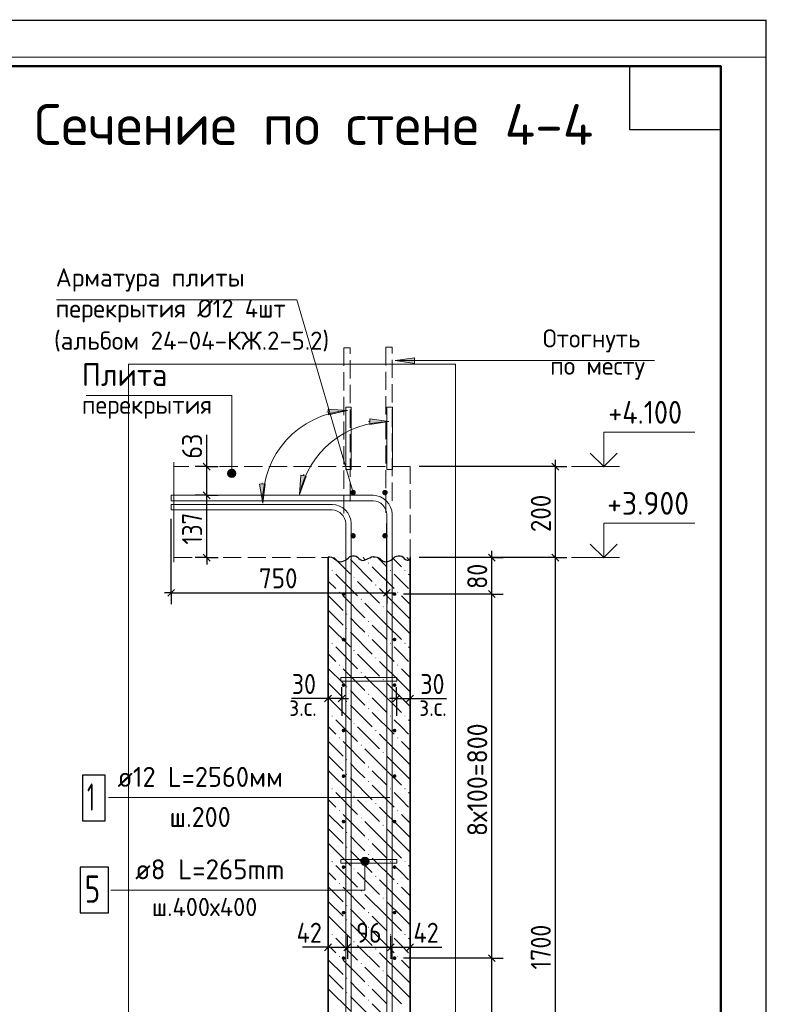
# Model space of a CAD drawing. Header units: millimetres. Extents: x 0 to 21000, y -5 to 14855.
# Tile 31 of 31: x 16902 to 21000, y 9447 to 14855. Entities that reach past the tile are written whole.
import ezdxf

# ---------------------------------------------------------------- set-up
doc = ezdxf.new("R2010")
doc.units = ezdxf.units.MM
doc.linetypes.add('______2', pattern=[135, 100, -35])
for name, color, linetype, lineweight in [('Standard', 7, 'Continuous', 25), ('Заголовок чертежа', 7, 'Continuous', 25), ('Позиционная метка диаметр_ шаг', 7, 'Continuous', 13), ('Позиционная метка линия выноска', 7, 'Continuous', 13), ('Примечания', 7, 'Continuous', 13), ('Стена обрамление Г-обр.', 7, 'Continuous', 25), ('Стена фоновая арматура У1', 7, 'Continuous', 25), ('Стена фоновая арматура Х1', 7, 'Continuous', 25), ('Стена фоновая затяжка С-обр.', 7, 'Continuous', 25)]:
    doc.layers.add(name, color=color, linetype=linetype, lineweight=lineweight)
doc.layers.add('ЖБ Перекрытие верхний уровень', color=7, linetype='Continuous', lineweight=25, true_color=0xe0e0ff)
doc.layers.add('ЖБ Стена верхний уровень', color=7, linetype='Continuous', lineweight=25, true_color=0x006e00)
doc.layers.add('Размерная выноска', color=7, linetype='Continuous')
doc.styles.add('ISOCPEUR', font='txt')

msp = doc.modelspace()

# ---------------------------------------------------------------- hatches: boundary and pattern name
at = {"layer": 'ЖБ Стена верхний уровень', "linetype": 'Continuous', "lineweight": 18, "transparency": 33554687}
for points in [[(18813.4, 11869.9), (18816.6, 11873.2), (18819.9, 11869.9), (18816.6, 11866.7)], [(18613.4, 11829.9), (18616.6, 11833.2), (18619.9, 11829.9), (18616.6, 11826.7)], [(18733.4, 11789.9), (18736.6, 11793.2), (18739.8, 11789.9), (18736.6, 11786.7)], [(18933.4, 11829.9), (18936.6, 11833.2), (18939.8, 11829.9), (18936.6, 11826.7)], [(19013.4, 11829.9), (19016.6, 11833.2), (19019.9, 11829.9), (19016.6, 11826.7)], [(18853.4, 11749.9), (18856.6, 11753.2), (18859.9, 11749.9), (18856.6, 11746.7)], [(18653.4, 11709.9), (18656.6, 11713.2), (18659.9, 11709.9), (18656.6, 11706.7)], [(18973.4, 11709.9), (18976.6, 11713.2), (18979.8, 11709.9), (18976.6, 11706.7)], [(18773.4, 11669.9), (18776.6, 11673.2), (18779.8, 11669.9), (18776.6, 11666.7)], [(18893.4, 11629.9), (18896.6, 11633.2), (18899.9, 11629.9), (18896.6, 11626.7)], [(18693.4, 11589.9), (18696.6, 11593.2), (18699.9, 11589.9), (18696.6, 11586.7)], [(18813.4, 11549.9), (18816.6, 11553.2), (18819.9, 11549.9), (18816.6, 11546.7)], [(18693.4, 11509.9), (18696.6, 11513.2), (18699.9, 11509.9), (18696.6, 11506.7)], [(18813.4, 11469.9), (18816.6, 11473.2), (18819.9, 11469.9), (18816.6, 11466.7)], [(18613.4, 11429.9), (18616.6, 11433.2), (18619.9, 11429.9), (18616.6, 11426.7)], [(18933.4, 11429.9), (18936.6, 11433.2), (18939.8, 11429.9), (18936.6, 11426.7)], [(19013.4, 11429.9), (19016.6, 11433.2), (19019.9, 11429.9), (19016.6, 11426.7)], [(18733.4, 11389.9), (18736.6, 11393.2), (18739.8, 11389.9), (18736.6, 11386.7)], [(18653.4, 11309.9), (18656.6, 11313.2), (18659.9, 11309.9), (18656.6, 11306.7)], [(18853.4, 11349.9), (18856.6, 11353.2), (18859.9, 11349.9), (18856.6, 11346.7)], [(18973.4, 11309.9), (18976.6, 11313.2), (18979.8, 11309.9), (18976.6, 11306.7)], [(18773.4, 11269.9), (18776.6, 11273.2), (18779.8, 11269.9), (18776.6, 11266.7)], [(18893.4, 11229.9), (18896.6, 11233.2), (18899.9, 11229.9), (18896.6, 11226.7)], [(18693.4, 11189.9), (18696.6, 11193.2), (18699.9, 11189.9), (18696.6, 11186.7)], [(18813.4, 11149.9), (18816.6, 11153.2), (18819.9, 11149.9), (18816.6, 11146.7)], [(18693.4, 11109.9), (18696.6, 11113.2), (18699.9, 11109.9), (18696.6, 11106.7)], [(18813.4, 11069.9), (18816.6, 11073.2), (18819.9, 11069.9), (18816.6, 11066.7)], [(18613.4, 11029.9), (18616.6, 11033.2), (18619.9, 11029.9), (18616.6, 11026.7)], [(18733.4, 10989.9), (18736.6, 10993.2), (18739.8, 10989.9), (18736.6, 10986.7)], [(18933.4, 11029.9), (18936.6, 11033.2), (18939.8, 11029.9), (18936.6, 11026.7)], [(19013.4, 11029.9), (19016.6, 11033.2), (19019.9, 11029.9), (19016.6, 11026.7)], [(18853.4, 10949.9), (18856.6, 10953.2), (18859.9, 10949.9), (18856.6, 10946.7)], [(18653.4, 10909.9), (18656.6, 10913.2), (18659.9, 10909.9), (18656.6, 10906.7)], [(18773.4, 10869.9), (18776.6, 10873.2), (18779.8, 10869.9), (18776.6, 10866.7)], [(18973.4, 10909.9), (18976.6, 10913.2), (18979.8, 10909.9), (18976.6, 10906.7)], [(18893.4, 10829.9), (18896.6, 10833.2), (18899.9, 10829.9), (18896.6, 10826.7)], [(18693.4, 10789.9), (18696.6, 10793.2), (18699.9, 10789.9), (18696.6, 10786.7)], [(18693.4, 10709.9), (18696.6, 10713.2), (18699.9, 10709.9), (18696.6, 10706.7)], [(18813.4, 10749.9), (18816.6, 10753.2), (18819.9, 10749.9), (18816.6, 10746.7)], [(18813.4, 10669.9), (18816.6, 10673.2), (18819.9, 10669.9), (18816.6, 10666.7)], [(18613.4, 10629.9), (18616.6, 10633.2), (18619.9, 10629.9), (18616.6, 10626.7)], [(18933.4, 10629.9), (18936.6, 10633.2), (18939.8, 10629.9), (18936.6, 10626.7)], [(19013.4, 10629.9), (19016.6, 10633.2), (19019.9, 10629.9), (19016.6, 10626.7)], [(18733.4, 10589.9), (18736.6, 10593.2), (18739.8, 10589.9), (18736.6, 10586.7)], [(18853.4, 10549.9), (18856.6, 10553.2), (18859.9, 10549.9), (18856.6, 10546.7)], [(18653.4, 10509.9), (18656.6, 10513.2), (18659.9, 10509.9), (18656.6, 10506.7)], [(18973.4, 10509.9), (18976.6, 10513.2), (18979.8, 10509.9), (18976.6, 10506.7)], [(18773.4, 10469.9), (18776.6, 10473.2), (18779.8, 10469.9), (18776.6, 10466.7)], [(18693.4, 10389.9), (18696.6, 10393.2), (18699.9, 10389.9), (18696.6, 10386.7)], [(18893.4, 10429.9), (18896.6, 10433.2), (18899.9, 10429.9), (18896.6, 10426.7)], [(18813.4, 10349.9), (18816.6, 10353.2), (18819.9, 10349.9), (18816.6, 10346.7)], [(18693.4, 10309.9), (18696.6, 10313.2), (18699.9, 10309.9), (18696.6, 10306.7)], [(18613.4, 10229.9), (18616.6, 10233.2), (18619.9, 10229.9), (18616.6, 10226.7)], [(18813.4, 10269.9), (18816.6, 10273.2), (18819.9, 10269.9), (18816.6, 10266.7)], [(18933.4, 10229.9), (18936.6, 10233.2), (18939.8, 10229.9), (18936.6, 10226.7)], [(19013.4, 10229.9), (19016.6, 10233.2), (19019.9, 10229.9), (19016.6, 10226.7)], [(18733.4, 10189.9), (18736.6, 10193.2), (18739.8, 10189.9), (18736.6, 10186.7)], [(18853.4, 10149.9), (18856.6, 10153.2), (18859.9, 10149.9), (18856.6, 10146.7)], [(18653.4, 10109.9), (18656.6, 10113.2), (18659.9, 10109.9), (18656.6, 10106.7)], [(18773.4, 10069.9), (18776.6, 10073.2), (18779.8, 10069.9), (18776.6, 10066.7)], [(18973.4, 10109.9), (18976.6, 10113.2), (18979.8, 10109.9), (18976.6, 10106.7)], [(18893.4, 10029.9), (18896.6, 10033.2), (18899.9, 10029.9), (18896.6, 10026.7)], [(18693.4, 9989.9), (18696.6, 9993.2), (18699.9, 9989.9), (18696.6, 9986.7)], [(18813.4, 9949.9), (18816.6, 9953.2), (18819.9, 9949.9), (18816.6, 9946.7)], [(18693.4, 9909.9), (18696.6, 9913.2), (18699.9, 9909.9), (18696.6, 9906.7)], [(18813.4, 9869.9), (18816.6, 9873.2), (18819.9, 9869.9), (18816.6, 9866.7)], [(18613.4, 9829.9), (18616.6, 9833.2), (18619.9, 9829.9), (18616.6, 9826.7)], [(18733.4, 9789.9), (18736.6, 9793.2), (18739.8, 9789.9), (18736.6, 9786.7)], [(18933.4, 9829.9), (18936.6, 9833.2), (18939.8, 9829.9), (18936.6, 9826.7)], [(19013.4, 9829.9), (19016.6, 9833.2), (19019.9, 9829.9), (19016.6, 9826.7)], [(18853.4, 9749.9), (18856.6, 9753.2), (18859.9, 9749.9), (18856.6, 9746.7)], [(18653.4, 9709.9), (18656.6, 9713.2), (18659.9, 9709.9), (18656.6, 9706.7)], [(18973.4, 9709.9), (18976.6, 9713.2), (18979.8, 9709.9), (18976.6, 9706.7)], [(18773.4, 9669.9), (18776.6, 9673.2), (18779.8, 9669.9), (18776.6, 9666.7)], [(18893.4, 9629.9), (18896.6, 9633.2), (18899.9, 9629.9), (18896.6, 9626.7)], [(18693.4, 9589.9), (18696.6, 9593.2), (18699.9, 9589.9), (18696.6, 9586.7)], [(18813.4, 9549.9), (18816.6, 9553.2), (18819.9, 9549.9), (18816.6, 9546.7)], [(18693.4, 9509.9), (18696.6, 9513.2), (18699.9, 9509.9), (18696.6, 9506.7)], [(18813.4, 9469.9), (18816.6, 9473.2), (18819.9, 9469.9), (18816.6, 9466.7)]]:
    msp.add_hatch(color=7, dxfattribs=at).paths.add_polyline_path(points, flags=16)
at = {"layer": 'Позиционная метка линия выноска', "linetype": 'Continuous', "lineweight": 13, "transparency": 33554687}
for points in [[(18043.2, 12362.6), (18088.2, 12362.6), (18085, 12373.8)], [(18043.2, 12362.6), (18085, 12373.8), (18046.3, 12373.8)], [(18046.3, 12351.3), (18088.2, 12362.6), (18043.2, 12362.6)], [(18046.3, 12373.8), (18085, 12373.8), (18076.9, 12381.9)], [(18046.3, 12373.8), (18076.9, 12381.9), (18054.4, 12381.9)], [(18046.3, 12351.3), (18085, 12351.3), (18088.2, 12362.6)], [(18054.4, 12343.2), (18085, 12351.3), (18046.3, 12351.3)], [(18054.4, 12381.9), (18076.9, 12381.9), (18065.7, 12385.1)], [(18054.4, 12343.2), (18076.9, 12343.2), (18085, 12351.3)], [(18076.9, 12343.2), (18054.4, 12343.2), (18065.7, 12340.1)], [(18774.2, 10231.8), (18819.2, 10231.8), (18816.1, 10243)], [(18774.2, 10231.8), (18816.1, 10243), (18777.4, 10243)], [(18777.4, 10220.5), (18819.2, 10231.8), (18774.2, 10231.8)], [(18777.4, 10243), (18816.1, 10243), (18808, 10251.1)], [(18777.4, 10243), (18808, 10251.1), (18785.5, 10251.1)], [(18777.4, 10220.5), (18816.1, 10220.5), (18819.2, 10231.8)], [(18785.5, 10251.1), (18808, 10251.1), (18796.7, 10254.3)], [(18785.5, 10212.4), (18816.1, 10220.5), (18777.4, 10220.5)], [(18785.5, 10212.4), (18808, 10212.4), (18816.1, 10220.5)], [(18808, 10212.4), (18785.5, 10212.4), (18796.7, 10209.3)]]:
    msp.add_hatch(color=7, dxfattribs=at).paths.add_polyline_path(points)
at = {"layer": 'Примечания', "linetype": 'Continuous', "lineweight": 13, "transparency": 33554687}
for points in [[(19068, 12997.3), (18963, 12982.3), (19068, 12967.3)], [(18444.6, 12353.4), (18438.2, 12247.6), (18474, 12347.4)], [(18218.5, 12304), (18235.5, 12199.3), (18248.5, 12304.6)]]:
    msp.add_hatch(color=7, dxfattribs=at).paths.add_polyline_path(points)
for points in [[(18594.6, 12715.3), (18700.4, 12707.7), (18596.7, 12685.4)], [(18823, 12662), (18928, 12647), (18823, 12632)]]:
    msp.add_hatch(color=7, dxfattribs=at).paths.add_polyline_path(points, flags=16)
at = {"layer": 'Стена обрамление Г-обр.', "linetype": 'Continuous', "lineweight": 13, "transparency": 33554687}
for points in [[(18746.8, 12257.6), (18745.7, 12263.3), (18742.4, 12268.2), (18737.5, 12271.4), (18731.8, 12272.6), (18726.1, 12271.4), (18721.2, 12268.2), (18718, 12263.3), (18716.8, 12257.6), (18718, 12251.8), (18721.2, 12246.9), (18726.1, 12243.7), (18731.8, 12242.6), (18737.5, 12243.7), (18742.4, 12246.9), (18745.7, 12251.8)], [(18921.8, 12257.6), (18920.7, 12263.3), (18917.4, 12268.2), (18912.6, 12271.4), (18906.8, 12272.6), (18901.1, 12271.4), (18896.2, 12268.2), (18893, 12263.3), (18891.8, 12257.6), (18893, 12251.8), (18896.2, 12246.9), (18901.1, 12243.7), (18906.8, 12242.6), (18912.6, 12243.7), (18917.4, 12246.9), (18920.7, 12251.8)], [(18746.8, 12020.1), (18745.7, 12025.8), (18742.4, 12030.7), (18737.5, 12033.9), (18731.8, 12035.1), (18726.1, 12033.9), (18721.2, 12030.7), (18718, 12025.8), (18716.8, 12020.1), (18718, 12014.3), (18721.2, 12009.4), (18726.1, 12006.2), (18731.8, 12005.1), (18737.5, 12006.2), (18742.4, 12009.4), (18745.7, 12014.3)], [(18921.8, 12020.1), (18920.7, 12025.8), (18917.4, 12030.7), (18912.6, 12033.9), (18906.8, 12035.1), (18901.1, 12033.9), (18896.2, 12030.7), (18893, 12025.8), (18891.8, 12020.1), (18893, 12014.3), (18896.2, 12009.4), (18901.1, 12006.2), (18906.8, 12005.1), (18912.6, 12006.2), (18917.4, 12009.4), (18920.7, 12014.3)]]:
    msp.add_hatch(color=7, dxfattribs=at).paths.add_polyline_path(points)
at = {"layer": 'Стена фоновая арматура У1', "linetype": 'Continuous', "lineweight": 13, "transparency": 33554687}
for points in [[(18689.3, 11700), (18688.5, 11703.9), (18686.4, 11707.1), (18683.1, 11709.3), (18679.3, 11710), (18675.5, 11709.3), (18672.2, 11707.1), (18670.1, 11703.9), (18669.3, 11700), (18670.1, 11696.2), (18672.2, 11693), (18675.5, 11690.8), (18679.3, 11690.1), (18683.1, 11690.8), (18686.4, 11693), (18688.5, 11696.2)], [(18969.3, 11700), (18968.6, 11703.9), (18966.4, 11707.1), (18963.1, 11709.3), (18959.3, 11710), (18955.5, 11709.3), (18952.2, 11707.1), (18950.1, 11703.9), (18949.3, 11700), (18950.1, 11696.2), (18952.2, 11693), (18955.5, 11690.8), (18959.3, 11690.1), (18963.1, 11690.8), (18966.4, 11693), (18968.6, 11696.2)], [(18689.3, 11450), (18688.5, 11453.9), (18686.4, 11457.1), (18683.1, 11459.3), (18679.3, 11460), (18675.5, 11459.3), (18672.2, 11457.1), (18670.1, 11453.9), (18669.3, 11450), (18670.1, 11446.2), (18672.2, 11443), (18675.5, 11440.8), (18679.3, 11440.1), (18683.1, 11440.8), (18686.4, 11443), (18688.5, 11446.2)], [(18969.3, 11450), (18968.6, 11453.9), (18966.4, 11457.1), (18963.1, 11459.3), (18959.3, 11460), (18955.5, 11459.3), (18952.2, 11457.1), (18950.1, 11453.9), (18949.3, 11450), (18950.1, 11446.2), (18952.2, 11443), (18955.5, 11440.8), (18959.3, 11440.1), (18963.1, 11440.8), (18966.4, 11443), (18968.6, 11446.2)], [(18689.3, 11200), (18688.5, 11203.9), (18686.4, 11207.1), (18683.1, 11209.3), (18679.3, 11210), (18675.5, 11209.3), (18672.2, 11207.1), (18670.1, 11203.9), (18669.3, 11200), (18670.1, 11196.2), (18672.2, 11193), (18675.5, 11190.8), (18679.3, 11190.1), (18683.1, 11190.8), (18686.4, 11193), (18688.5, 11196.2)], [(18969.3, 11200), (18968.6, 11203.9), (18966.4, 11207.1), (18963.1, 11209.3), (18959.3, 11210), (18955.5, 11209.3), (18952.2, 11207.1), (18950.1, 11203.9), (18949.3, 11200), (18950.1, 11196.2), (18952.2, 11193), (18955.5, 11190.8), (18959.3, 11190.1), (18963.1, 11190.8), (18966.4, 11193), (18968.6, 11196.2)], [(18689.3, 10950), (18688.5, 10953.9), (18686.4, 10957.1), (18683.1, 10959.3), (18679.3, 10960), (18675.5, 10959.3), (18672.2, 10957.1), (18670.1, 10953.9), (18669.3, 10950), (18670.1, 10946.2), (18672.2, 10943), (18675.5, 10940.8), (18679.3, 10940.1), (18683.1, 10940.8), (18686.4, 10943), (18688.5, 10946.2)], [(18969.3, 10950), (18968.6, 10953.9), (18966.4, 10957.1), (18963.1, 10959.3), (18959.3, 10960), (18955.5, 10959.3), (18952.2, 10957.1), (18950.1, 10953.9), (18949.3, 10950), (18950.1, 10946.2), (18952.2, 10943), (18955.5, 10940.8), (18959.3, 10940.1), (18963.1, 10940.8), (18966.4, 10943), (18968.6, 10946.2)], [(18689.3, 10700), (18688.5, 10703.9), (18686.4, 10707.1), (18683.1, 10709.3), (18679.3, 10710), (18675.5, 10709.3), (18672.2, 10707.1), (18670.1, 10703.9), (18669.3, 10700), (18670.1, 10696.2), (18672.2, 10693), (18675.5, 10690.8), (18679.3, 10690.1), (18683.1, 10690.8), (18686.4, 10693), (18688.5, 10696.2)], [(18969.3, 10700), (18968.6, 10703.9), (18966.4, 10707.1), (18963.1, 10709.3), (18959.3, 10710), (18955.5, 10709.3), (18952.2, 10707.1), (18950.1, 10703.9), (18949.3, 10700), (18950.1, 10696.2), (18952.2, 10693), (18955.5, 10690.8), (18959.3, 10690.1), (18963.1, 10690.8), (18966.4, 10693), (18968.6, 10696.2)], [(18689.3, 10450), (18688.5, 10453.9), (18686.4, 10457.1), (18683.1, 10459.3), (18679.3, 10460), (18675.5, 10459.3), (18672.2, 10457.1), (18670.1, 10453.9), (18669.3, 10450), (18670.1, 10446.2), (18672.2, 10443), (18675.5, 10440.8), (18679.3, 10440.1), (18683.1, 10440.8), (18686.4, 10443), (18688.5, 10446.2)], [(18969.3, 10450), (18968.6, 10453.9), (18966.4, 10457.1), (18963.1, 10459.3), (18959.3, 10460), (18955.5, 10459.3), (18952.2, 10457.1), (18950.1, 10453.9), (18949.3, 10450), (18950.1, 10446.2), (18952.2, 10443), (18955.5, 10440.8), (18959.3, 10440.1), (18963.1, 10440.8), (18966.4, 10443), (18968.6, 10446.2)], [(18689.3, 10200), (18688.5, 10203.9), (18686.4, 10207.1), (18683.1, 10209.3), (18679.3, 10210), (18675.5, 10209.3), (18672.2, 10207.1), (18670.1, 10203.9), (18669.3, 10200), (18670.1, 10196.2), (18672.2, 10193), (18675.5, 10190.8), (18679.3, 10190.1), (18683.1, 10190.8), (18686.4, 10193), (18688.5, 10196.2)], [(18969.3, 10200), (18968.6, 10203.9), (18966.4, 10207.1), (18963.1, 10209.3), (18959.3, 10210), (18955.5, 10209.3), (18952.2, 10207.1), (18950.1, 10203.9), (18949.3, 10200), (18950.1, 10196.2), (18952.2, 10193), (18955.5, 10190.8), (18959.3, 10190.1), (18963.1, 10190.8), (18966.4, 10193), (18968.6, 10196.2)], [(18689.3, 9950), (18688.5, 9953.9), (18686.4, 9957.1), (18683.1, 9959.3), (18679.3, 9960), (18675.5, 9959.3), (18672.2, 9957.1), (18670.1, 9953.9), (18669.3, 9950), (18670.1, 9946.2), (18672.2, 9943), (18675.5, 9940.8), (18679.3, 9940.1), (18683.1, 9940.8), (18686.4, 9943), (18688.5, 9946.2)], [(18969.3, 9950), (18968.6, 9953.9), (18966.4, 9957.1), (18963.1, 9959.3), (18959.3, 9960), (18955.5, 9959.3), (18952.2, 9957.1), (18950.1, 9953.9), (18949.3, 9950), (18950.1, 9946.2), (18952.2, 9943), (18955.5, 9940.8), (18959.3, 9940.1), (18963.1, 9940.8), (18966.4, 9943), (18968.6, 9946.2)], [(18689.3, 9700), (18688.5, 9703.9), (18686.4, 9707.1), (18683.1, 9709.3), (18679.3, 9710), (18675.5, 9709.3), (18672.2, 9707.1), (18670.1, 9703.9), (18669.3, 9700), (18670.1, 9696.2), (18672.2, 9693), (18675.5, 9690.8), (18679.3, 9690.1), (18683.1, 9690.8), (18686.4, 9693), (18688.5, 9696.2)], [(18969.3, 9700), (18968.6, 9703.9), (18966.4, 9707.1), (18963.1, 9709.3), (18959.3, 9710), (18955.5, 9709.3), (18952.2, 9707.1), (18950.1, 9703.9), (18949.3, 9700), (18950.1, 9696.2), (18952.2, 9693), (18955.5, 9690.8), (18959.3, 9690.1), (18963.1, 9690.8), (18966.4, 9693), (18968.6, 9696.2)]]:
    msp.add_hatch(color=7, dxfattribs=at).paths.add_polyline_path(points)

# ---------------------------------------------------------------- linework, layer by layer
at = {"layer": 'Standard', "color": 220, "linetype": 'Continuous', "lineweight": 13, "transparency": 33554687}
msp.add_line((21000, -5), (21000, 14650), dxfattribs=at)
at = {"layer": 'Standard', "color": 7, "linetype": 'Continuous', "lineweight": 35, "transparency": 33554687}
for p, q in [((20750, 13800), (20750, 10250)), ((20750, 13600), (20750, 10050))]:
    msp.add_line(p, q, dxfattribs=at)
at = {"layer": 'Standard', "color": 7, "linetype": 'Continuous', "lineweight": 50, "transparency": 33554687}
msp.add_line((20750, 13550), (20750, 11600), dxfattribs=at)
at = {"layer": 'Standard', "color": 251, "linetype": 'Continuous', "lineweight": -3, "true_color": 0x656565, "transparency": 33554687}
for p, q in [((17928, 12400), (17865.5, 12400)), ((17928, 12400), (17990.4, 12400)), ((17928, 12400), (17928, 12400)), ((19842.3, 12400), (19094.3, 12400)), ((19842.3, 12400), (19779.8, 12400)), ((19842.3, 12400), (19904.8, 12400)), ((17928, 12242.6), (17865.5, 12242.6)), ((17928, 12242.6), (17990.4, 12242.6)), ((17928, 12242.6), (17928, 12242.6)), ((17733.2, 11706.6), (17733.2, 12112.6)), ((18916.8, 11706.6), (18916.8, 12087.6)), ((17928, 11900), (17865.5, 11900)), ((17928, 11900), (17990.4, 11900)), ((17928, 11900), (17928, 11900)), ((19493.2, 11900), (19094.3, 11900)), ((19493.2, 11900), (19430.7, 11900)), ((19493.2, 11900), (19555.7, 11900)), ((19842.3, 11900), (19779.8, 11900)), ((19842.3, 11900), (19904.8, 11900)), ((17733.2, 11706.6), (17733.2, 11769.1)), ((18916.8, 11706.6), (18916.8, 11769.1)), ((17733.2, 11706.6), (17733.2, 11644.1)), ((18916.8, 11706.6), (18916.8, 11644.1)), ((19493.2, 11700), (19430.7, 11700)), ((19493.2, 11700), (19555.7, 11700)), ((18594.3, 11125.8), (18594.3, 11188.3)), ((18669.3, 11125.8), (18669.3, 11188.3)), ((18969.3, 11125.8), (18969.3, 11188.3)), ((19044.3, 11125.8), (19044.3, 11188.3)), ((18594.3, 11125.8), (18594.3, 11063.3)), ((18594.3, 11125.8), (18594.3, 11125.8)), ((18669.3, 11125.8), (18669.3, 11063.3)), ((18669.3, 11125.8), (18669.3, 11032)), ((18969.3, 11125.8), (18969.3, 11063.3)), ((18969.3, 11125.8), (18969.3, 11032)), ((19044.3, 11125.8), (19044.3, 11063.3)), ((19044.3, 11125.8), (19044.3, 11125.8)), ((18594.3, 9759.7), (18594.3, 9822.2)), ((18700.2, 9759.7), (18700.2, 9822.2)), ((18939.3, 9759.7), (18939.3, 9822.2)), ((19044.3, 9759.7), (19044.3, 9822.2)), ((18594.3, 9759.7), (18594.3, 9697.2)), ((18700.2, 9759.7), (18700.2, 9697.2)), ((18939.3, 9759.7), (18939.3, 9697.2)), ((19044.3, 9759.7), (19044.3, 9697.2)), ((19493.2, 9700), (19430.7, 9700)), ((19493.2, 9700), (19555.7, 9700))]:
    msp.add_line(p, q, dxfattribs=at)
at = {"layer": 'Standard', "color": 7, "linetype": 'Continuous', "lineweight": 25, "transparency": 33554687}
for p, q in [((17946.7, 12381.3), (17909.2, 12418.8)), ((19861.1, 12381.3), (19823.6, 12418.8)), ((17946.7, 12223.8), (17909.2, 12261.3)), ((17946.7, 11881.3), (17909.2, 11918.8)), ((19512, 11881.3), (19474.5, 11918.8)), ((19861.1, 11881.3), (19823.6, 11918.8)), ((17714.5, 11687.9), (17752, 11725.4)), ((18898.1, 11687.9), (18935.6, 11725.4)), ((19512, 11681.3), (19474.5, 11718.8)), ((18613.1, 11144.6), (18575.6, 11107.1)), ((18688.1, 11144.6), (18650.6, 11107.1)), ((18950.6, 11107.1), (18988.1, 11144.6)), ((19025.6, 11107.1), (19063.1, 11144.6)), ((18575.6, 9741), (18613.1, 9778.5)), ((18681.5, 9741), (18719, 9778.5)), ((18920.6, 9741), (18958.1, 9778.5)), ((19025.6, 9741), (19063.1, 9778.5)), ((19512, 9681.3), (19474.5, 9718.8))]:
    msp.add_line(p, q, dxfattribs=at)
at = {"layer": 'Standard', "color": 7, "linetype": 'Continuous', "lineweight": -3, "transparency": 33554687}
for p, q in [((17928, 12400), (17928, 12437.6)), ((17928, 12242.6), (17928, 12400)), ((19842.3, 12400), (19842.3, 12437.6)), ((19842.3, 11900), (19842.3, 12400)), ((17928, 11900), (17928, 12242.6)), ((17928, 11900), (17928, 11862.6)), ((19493.2, 11900), (19493.2, 11937.6)), ((19493.2, 11700), (19493.2, 11900)), ((19842.3, 7650), (19842.3, 11900)), ((17733.2, 11706.6), (17695.7, 11706.6)), ((18916.8, 11706.6), (18954.3, 11706.6)), ((19493.2, 9700), (19493.2, 11700)), ((18594.3, 11125.8), (18556.8, 11125.8)), ((18669.3, 11125.8), (18594.3, 11125.8)), ((18669.3, 11125.8), (18706.8, 11125.8)), ((18969.3, 11125.8), (18931.8, 11125.8)), ((19044.3, 11125.8), (19081.8, 11125.8)), ((18594.3, 9759.7), (18556.8, 9759.7)), ((18594.3, 9759.7), (18700.2, 9759.7)), ((18700.2, 9759.7), (18939.3, 9759.7)), ((18939.3, 9759.7), (19044.3, 9759.7)), ((19044.3, 9759.7), (19081.8, 9759.7)), ((19493.2, 8200), (19493.2, 9700))]:
    msp.add_line(p, q, dxfattribs=at)
at = {"layer": 'Standard', "color": 7, "linetype": 'Continuous', "lineweight": 13, "transparency": 33554687}
for p, q in [((19929.8, 12400), (20194.8, 12400)), ((19929.8, 11900), (20194.8, 11900))]:
    msp.add_line(p, q, dxfattribs=at)
at = {"layer": 'Standard', "color": 7, "linetype": 'Continuous', "lineweight": 25, "transparency": 33554687}
for points in [[(0, 0), (21000, 0), (21000, 14850), (0, 14850), (0, 0)], [(20750, 14600), (20750, 14250), (20250, 14250), (20250, 14600), (20750, 14600)]]:
    msp.add_lwpolyline(points, close=True, dxfattribs=at)
at = {"layer": 'Standard', "color": 7, "linetype": 'Continuous', "lineweight": 13, "transparency": 33554687}
for points in [[(11500, 0), (21000, 0), (21000, 14855)], [(20107.7, 12400), (20107.7, 12590.1), (20607.7, 12590.1)], [(20107.7, 11900), (20107.7, 12090.1), (20607.7, 12090.1)]]:
    msp.add_lwpolyline(points, dxfattribs=at)
at = {"layer": 'Standard', "color": 220, "linetype": 'Continuous', "lineweight": 13, "transparency": 33554687}
msp.add_lwpolyline([(21000, 14650), (0, 14650), (0, -5)], dxfattribs=at)
at = {"layer": 'Standard', "color": 7, "linetype": 'Continuous', "lineweight": 50, "transparency": 33554687}
msp.add_lwpolyline([(1000, 14600), (20750, 14600), (20750, 250), (1000, 250), (1000, 14600)], close=True, dxfattribs=at)
at = {"layer": 'Standard', "color": 254, "linetype": 'Continuous', "lineweight": 18, "true_color": 0xc4c4ff, "transparency": 33554687}
msp.add_lwpolyline([(17498.2, 7400), (19294.3, 7400), (19294.3, 12962.4), (17498.2, 12962.4), (17498.2, 7400)], dxfattribs=at)
at = {"layer": 'Standard', "color": 7, "linetype": 'Continuous', "lineweight": 35, "transparency": 33554687}
for points in [[(20033.4, 12474.3), (20107.7, 12400), (20181.9, 12474.3)], [(20033.4, 11974.3), (20107.7, 11900), (20181.9, 11974.3)]]:
    msp.add_lwpolyline(points, dxfattribs=at)
at = {"layer": 'Standard', "color": 251, "linetype": 'Continuous', "lineweight": -3, "true_color": 0x656565, "transparency": 33554687}
for points in [[(19842.3, 11900), (19833.8, 11900), (19833.8, 11900), (19493.2, 11900)], [(19493.2, 11700), (19484.7, 11700), (19484.7, 11700), (19009.3, 11700)], [(19493.2, 9700), (19484.7, 9700), (19484.7, 9700), (19484.7, 9700), (19484.7, 9700), (19009.3, 9700)]]:
    msp.add_lwpolyline(points, dxfattribs=at)
at = {"layer": 'Standard', "color": 7, "linetype": 'Continuous', "lineweight": -3, "transparency": 33554687}
for points in [[(17733.2, 11706.6), (18148.9, 11706.6), (18148.9, 11706.6), (18916.8, 11706.6)], [(18969.3, 11125.8), (19032.4, 11125.8), (19032.4, 11125.8), (19044.3, 11125.8)]]:
    msp.add_lwpolyline(points, dxfattribs=at)
at = {"layer": 'ЖБ Перекрытие верхний уровень', "color": 7, "linetype": '______2', "lineweight": 18, "transparency": 33554687}
for p, q in [((19044.3, 12400), (17748.2, 12400)), ((19044.3, 11900), (19044.3, 12400)), ((17748.2, 11900), (18594.3, 11900))]:
    msp.add_line(p, q, dxfattribs=at)
at = {"layer": 'ЖБ Стена верхний уровень', "color": 7, "linetype": 'Continuous', "lineweight": 35, "transparency": 33554687}
for p, q in [((18594.3, 11900), (18594.3, 7650)), ((19044.3, 7650), (19044.3, 11900))]:
    msp.add_line(p, q, dxfattribs=at)
at = {"layer": 'ЖБ Стена верхний уровень', "color": 9, "linetype": 'Continuous', "lineweight": 18, "true_color": 0xc7c7c7, "transparency": 33554687}
for p, q in [((18626.5, 11900), (18716.6, 11809.9)), ((18796.6, 11889.9), (18786.5, 11900)), ((18866.5, 11900), (18916.6, 11849.9)), ((18946.5, 11900), (18996.6, 11849.9)), ((19026.5, 11900), (19044.3, 11882.2)), ((18594.3, 11852.2), (18596.6, 11849.9)), ((18716.6, 11889.9), (18836.6, 11769.9)), ((18836.6, 11849.9), (18956.6, 11729.9)), ((18636.6, 11809.9), (18756.6, 11689.9)), ((18996.6, 11769.9), (18956.6, 11809.9)), ((19036.6, 11809.9), (19044.3, 11802.2)), ((18596.6, 11769.9), (18594.3, 11772.2)), ((18636.6, 11729.9), (18596.6, 11769.9)), ((18756.6, 11769.9), (18876.6, 11649.9)), ((19036.6, 11729.9), (18996.6, 11769.9)), ((18596.6, 11689.9), (18676.6, 11609.9)), ((18676.6, 11689.9), (18796.6, 11569.9)), ((18996.6, 11609.9), (18876.6, 11729.9)), ((18996.6, 11689.9), (19044.3, 11642.2)), ((18916.6, 11529.9), (18796.6, 11649.9)), ((18596.6, 11609.9), (18594.3, 11612.2)), ((18596.6, 11609.9), (18676.6, 11529.9)), ((18916.6, 11609.9), (18996.6, 11529.9)), ((18996.6, 11609.9), (19044.3, 11562.2)), ((18594.3, 11532.2), (18596.6, 11529.9)), ((18596.6, 11529.9), (18716.6, 11409.9)), ((18756.6, 11529.9), (18716.6, 11569.9)), ((18796.6, 11489.9), (18756.6, 11529.9)), ((18836.6, 11529.9), (18916.6, 11449.9)), ((18916.6, 11529.9), (18996.6, 11449.9)), ((18996.6, 11529.9), (19044.3, 11482.2)), ((18716.6, 11489.9), (18836.6, 11369.9)), ((18594.3, 11452.2), (18596.6, 11449.9)), ((18836.6, 11449.9), (18956.6, 11329.9)), ((18596.6, 11369.9), (18594.3, 11372.2)), ((18636.6, 11329.9), (18596.6, 11369.9)), ((18636.6, 11409.9), (18756.6, 11289.9)), ((18756.6, 11369.9), (18876.6, 11249.9)), ((18996.6, 11369.9), (18956.6, 11409.9)), ((19036.6, 11329.9), (18996.6, 11369.9)), ((19036.6, 11409.9), (19044.3, 11402.2)), ((18996.6, 11209.9), (18876.6, 11329.9)), ((18596.6, 11289.9), (18676.6, 11209.9)), ((18676.6, 11289.9), (18796.6, 11169.9)), ((18916.6, 11129.9), (18796.6, 11249.9)), ((18996.6, 11289.9), (19044.3, 11242.2)), ((18596.6, 11209.9), (18594.3, 11212.2)), ((18596.6, 11209.9), (18676.6, 11129.9)), ((18916.6, 11209.9), (18996.6, 11129.9)), ((18996.6, 11209.9), (19044.3, 11162.2)), ((18756.6, 11129.9), (18716.6, 11169.9)), ((18594.3, 11132.2), (18596.6, 11129.9)), ((18596.6, 11129.9), (18716.6, 11009.9)), ((18716.6, 11089.9), (18836.6, 10969.9)), ((18796.6, 11089.9), (18756.6, 11129.9)), ((18836.6, 11129.9), (18916.6, 11049.9)), ((18916.6, 11129.9), (18996.6, 11049.9)), ((18996.6, 11129.9), (19044.3, 11082.2)), ((18594.3, 11052.2), (18596.6, 11049.9)), ((18836.6, 11049.9), (18956.6, 10929.9)), ((18636.6, 11009.9), (18756.6, 10889.9)), ((18996.6, 10969.9), (18956.6, 11009.9)), ((19036.6, 11009.9), (19044.3, 11002.2)), ((18596.6, 10969.9), (18594.3, 10972.2)), ((18636.6, 10929.9), (18596.6, 10969.9)), ((18756.6, 10969.9), (18876.6, 10849.9)), ((18996.6, 10809.9), (18876.6, 10929.9)), ((19036.6, 10929.9), (18996.6, 10969.9)), ((18596.6, 10889.9), (18676.6, 10809.9)), ((18676.6, 10889.9), (18796.6, 10769.9)), ((18996.6, 10889.9), (19044.3, 10842.2)), ((18916.6, 10729.9), (18796.6, 10849.9)), ((18596.6, 10809.9), (18594.3, 10812.2)), ((18596.6, 10809.9), (18676.6, 10729.9)), ((18756.6, 10729.9), (18716.6, 10769.9)), ((18916.6, 10809.9), (18996.6, 10729.9)), ((18996.6, 10809.9), (19044.3, 10762.2)), ((18594.3, 10732.2), (18596.6, 10729.9)), ((18596.6, 10729.9), (18716.6, 10609.9)), ((18796.6, 10689.9), (18756.6, 10729.9)), ((18836.6, 10729.9), (18916.6, 10649.9)), ((18916.6, 10729.9), (18996.6, 10649.9)), ((18996.6, 10729.9), (19044.3, 10682.2)), ((18716.6, 10689.9), (18836.6, 10569.9)), ((18594.3, 10652.2), (18596.6, 10649.9)), ((18636.6, 10609.9), (18756.6, 10489.9)), ((18836.6, 10649.9), (18956.6, 10529.9)), ((18996.6, 10569.9), (18956.6, 10609.9)), ((19036.6, 10609.9), (19044.3, 10602.2)), ((18596.6, 10569.9), (18594.3, 10572.2)), ((18636.6, 10529.9), (18596.6, 10569.9)), ((18756.6, 10569.9), (18876.6, 10449.9)), ((19036.6, 10529.9), (18996.6, 10569.9)), ((18996.6, 10409.9), (18876.6, 10529.9)), ((18596.6, 10489.9), (18676.6, 10409.9)), ((18676.6, 10489.9), (18796.6, 10369.9)), ((18916.6, 10329.9), (18796.6, 10449.9)), ((18996.6, 10489.9), (19044.3, 10442.2)), ((18596.6, 10409.9), (18594.3, 10412.2)), ((18596.6, 10409.9), (18676.6, 10329.9)), ((18916.6, 10409.9), (18996.6, 10329.9)), ((18996.6, 10409.9), (19044.3, 10362.2)), ((18594.3, 10332.2), (18596.6, 10329.9)), ((18756.6, 10329.9), (18716.6, 10369.9)), ((18596.6, 10329.9), (18716.6, 10209.9)), ((18716.6, 10289.9), (18836.6, 10169.9)), ((18796.6, 10289.9), (18756.6, 10329.9)), ((18836.6, 10329.9), (18916.6, 10249.9)), ((18916.6, 10329.9), (18996.6, 10249.9)), ((18996.6, 10329.9), (19044.3, 10282.2)), ((18594.3, 10252.2), (18596.6, 10249.9)), ((18836.6, 10249.9), (18956.6, 10129.9)), ((18596.6, 10169.9), (18594.3, 10172.2)), ((18636.6, 10129.9), (18596.6, 10169.9)), ((18636.6, 10209.9), (18756.6, 10089.9)), ((18756.6, 10169.9), (18876.6, 10049.9)), ((18996.6, 10169.9), (18956.6, 10209.9)), ((19036.6, 10129.9), (18996.6, 10169.9)), ((19036.6, 10209.9), (19044.3, 10202.2)), ((18996.6, 10009.9), (18876.6, 10129.9)), ((18596.6, 10089.9), (18676.6, 10009.9)), ((18676.6, 10089.9), (18796.6, 9969.9)), ((18996.6, 10089.9), (19044.3, 10042.2)), ((18596.6, 10009.9), (18594.3, 10012.2)), ((18596.6, 10009.9), (18676.6, 9929.9)), ((18916.6, 9929.9), (18796.6, 10049.9)), ((18916.6, 10009.9), (18996.6, 9929.9)), ((18996.6, 10009.9), (19044.3, 9962.2)), ((18756.6, 9929.9), (18716.6, 9969.9)), ((18594.3, 9932.2), (18596.6, 9929.9)), ((18596.6, 9929.9), (18716.6, 9809.9)), ((18796.6, 9889.9), (18756.6, 9929.9)), ((18836.6, 9929.9), (18916.6, 9849.9)), ((18916.6, 9929.9), (18996.6, 9849.9)), ((18996.6, 9929.9), (19044.3, 9882.2)), ((18594.3, 9852.2), (18596.6, 9849.9)), ((18716.6, 9889.9), (18836.6, 9769.9)), ((18836.6, 9849.9), (18956.6, 9729.9)), ((18636.6, 9809.9), (18756.6, 9689.9)), ((18996.6, 9769.9), (18956.6, 9809.9)), ((19036.6, 9809.9), (19044.3, 9802.2)), ((18596.6, 9769.9), (18594.3, 9772.2)), ((18636.6, 9729.9), (18596.6, 9769.9)), ((18756.6, 9769.9), (18876.6, 9649.9)), ((19036.6, 9729.9), (18996.6, 9769.9)), ((18596.6, 9689.9), (18676.6, 9609.9)), ((18676.6, 9689.9), (18796.6, 9569.9)), ((18996.6, 9609.9), (18876.6, 9729.9)), ((18996.6, 9689.9), (19044.3, 9642.2)), ((18916.6, 9529.9), (18796.6, 9649.9)), ((18596.6, 9609.9), (18594.3, 9612.2)), ((18596.6, 9609.9), (18676.6, 9529.9)), ((18916.6, 9609.9), (18996.6, 9529.9)), ((18996.6, 9609.9), (19044.3, 9562.2)), ((18594.3, 9532.2), (18596.6, 9529.9)), ((18596.6, 9529.9), (18716.6, 9409.9)), ((18756.6, 9529.9), (18716.6, 9569.9)), ((18796.6, 9489.9), (18756.6, 9529.9)), ((18836.6, 9529.9), (18916.6, 9449.9)), ((18916.6, 9529.9), (18996.6, 9449.9)), ((18996.6, 9529.9), (19044.3, 9482.2)), ((18716.6, 9489.9), (18836.6, 9369.9)), ((18594.3, 9452.2), (18596.6, 9449.9)), ((18836.6, 9449.9), (18956.6, 9329.9))]:
    msp.add_line(p, q, dxfattribs=at)
at = {"layer": 'Позиционная метка линия выноска', "color": 7, "linetype": 'Continuous', "lineweight": 13, "transparency": 33554687}
for p, q in [((18043.2, 12362.6), (18043.2, 12362.6)), ((18065.7, 12385.1), (18065.7, 12385.1)), ((18065.7, 12340.1), (18065.7, 12340.1)), ((18088.2, 12362.6), (18088.2, 12362.6)), ((17388.3, 10581.9), (18934.3, 10581.9)), ((18774.2, 10231.8), (18774.2, 10231.8)), ((18796.7, 10254.3), (18796.7, 10254.3)), ((18819.2, 10231.8), (18819.2, 10231.8)), ((18796.7, 10209.3), (18796.7, 10209.3))]:
    msp.add_line(p, q, dxfattribs=at)
for points in [[(18731.8, 12257.6), (18423.4, 13316.3), (17103.4, 13316.3)], [(18065.7, 12362.6), (18065.7, 12790.5), (17265.7, 12790.5)], [(17401.3, 10074.3), (18796.7, 10074.3), (18796.7, 10231.8)]]:
    msp.add_lwpolyline(points, dxfattribs=at)
for centre in [(18065.7, 12362.6), (18796.7, 10231.8)]:
    msp.add_circle(centre, 22.5, dxfattribs=at)
at = {"layer": 'Примечания', "color": 7, "linetype": '______2', "lineweight": 13, "transparency": 33554687}
for p, q in [((18715.4, 13053.1), (18680.4, 13053.1)), ((18680.4, 13053.1), (18680.4, 12128.1)), ((18715.4, 12209), (18715.4, 13053.1)), ((18946.8, 13056.3), (18911.8, 13056.3)), ((18911.8, 13056.3), (18911.8, 12131.3)), ((18946.8, 12212.2), (18946.8, 13056.3))]:
    msp.add_line(p, q, dxfattribs=at)
at = {"layer": 'Примечания', "color": 7, "linetype": 'Continuous', "lineweight": 13, "transparency": 33554687}
for p, q in [((19068, 12997.3), (18963, 12982.3)), ((20385.9, 12982.3), (18963, 12982.3)), ((18963, 12982.3), (18963, 12982.3)), ((18963, 12982.3), (18963, 12982.3)), ((18963, 12982.3), (18963, 12982.3)), ((18963, 12982.3), (19068, 12967.3)), ((19068, 12967.3), (19068, 12997.3)), ((19068, 12982.3), (19075.5, 12982.3)), ((18596.7, 12685.4), (18594.6, 12715.3)), ((18594.6, 12715.3), (18700.4, 12707.7)), ((18595.7, 12700.4), (18588.2, 12699.9)), ((18700.4, 12707.7), (18596.7, 12685.4)), ((18700.4, 12707.7), (18700.4, 12707.7)), ((18700.4, 12707.7), (18700.4, 12707.7)), ((18700.4, 12707.7), (18700.4, 12707.7)), ((18823, 12632), (18823, 12662)), ((18823, 12662), (18928, 12647)), ((18823, 12647), (18815.5, 12647)), ((18928, 12647), (18823, 12632)), ((18928, 12647), (18928, 12647)), ((18928, 12647), (18928, 12647)), ((18928, 12647), (18928, 12647)), ((18444.6, 12353.4), (18438.2, 12247.6)), ((18438.2, 12247.6), (18474, 12347.4)), ((18474, 12347.4), (18444.6, 12353.4)), ((18459.3, 12350.4), (18460.8, 12357.8)), ((18248.5, 12304.6), (18218.5, 12304)), ((18218.5, 12304), (18235.5, 12199.3)), ((18233.5, 12304.3), (18233.3, 12311.8)), ((18235.5, 12199.3), (18248.5, 12304.6)), ((18438.2, 12247.6), (18438.2, 12247.6)), ((18438.2, 12247.6), (18438.2, 12247.6)), ((18438.2, 12247.6), (18438.2, 12247.6)), ((18235.5, 12199.3), (18235.5, 12199.3)), ((18235.5, 12199.3), (18235.5, 12199.3)), ((18235.5, 12199.3), (18235.5, 12199.3))]:
    msp.add_line(p, q, dxfattribs=at)
at = {"layer": 'Примечания', "color": 7, "linetype": 'Continuous', "lineweight": 25, "transparency": 33554687}
for points in [[(18594.3, 11904.4), (18603.6, 11904.6), (18613.6, 11903.1), (18622.6, 11899.8), (18629.8, 11894.4), (18636.1, 11887.9), (18643.3, 11882.4), (18652.6, 11879.1), (18662.3, 11877.2), (18672.1, 11879.4), (18681.1, 11882.9), (18689.8, 11886.9), (18697.3, 11892.3), (18704.3, 11898), (18711.3, 11903.7), (18719.8, 11908.2), (18729.3, 11910.6), (18739.3, 11910.3), (18749.1, 11907.6), (18756.3, 11902.3), (18762.8, 11896), (18769.8, 11890.3), (18778.3, 11886.1), (18788.3, 11885.1), (18798.1, 11887.5), (18806.8, 11891.3), (18815.3, 11895.6), (18824.1, 11899.7), (18832.6, 11903.7), (18842.3, 11905.6), (18844.3, 11905.8)], [(18844.3, 11904.4), (18853.6, 11904.6), (18863.6, 11903.1), (18872.6, 11899.8), (18879.8, 11894.4), (18886.1, 11887.9), (18893.3, 11882.4), (18902.6, 11879.1), (18912.3, 11877.2), (18922.1, 11879.4), (18931.1, 11882.9), (18939.8, 11886.9), (18947.3, 11892.3), (18954.3, 11898), (18961.3, 11903.7), (18969.8, 11908.2), (18979.3, 11910.6), (18989.3, 11910.3), (18999.1, 11907.6), (19006.3, 11902.3), (19012.8, 11896), (19019.8, 11890.3), (19028.3, 11886.1), (19035.7, 11885.4)]]:
    msp.add_lwpolyline(points, dxfattribs=at)
at = {"layer": 'Примечания', "color": 7, "linetype": 'Continuous', "lineweight": 13, "transparency": 33554687}
for centre, start, end in [((18735.4, 12209), 94.014, 181.1036), ((18928, 12147), 90, 168.397)]:
    msp.add_arc(centre, 500, start, end, dxfattribs=at)
at = {"layer": 'Размерная выноска', "color": 7, "linetype": 'Continuous', "lineweight": -3, "transparency": 33554687}
for p, q in [((17928, 12400), (17928, 12575.1)), ((18594.3, 11125.8), (18394.3, 11125.8)), ((19044.3, 11125.8), (19244.3, 11125.8)), ((18594.3, 9759.7), (18454.3, 9759.7)), ((19044.3, 9759.7), (19219.3, 9759.7))]:
    msp.add_line(p, q, dxfattribs=at)
at = {"layer": 'Размерная выноска', "color": 7, "linetype": 'Continuous', "lineweight": 13, "transparency": 33554687}
msp.add_line((17748.2, 11875.1), (17748.2, 12425.1), dxfattribs=at)
at = {"layer": 'Стена фоновая арматура Х1', "color": 7, "linetype": 'Continuous', "lineweight": 18, "transparency": 33554687}
for points in [[(18691.1, 12385.1), (18691.1, 12727.4), (18721.1, 12727.4), (18721.1, 12385.1), (18691.1, 12385.1)], [(18917.6, 12385.1), (18917.6, 12727.4), (18947.6, 12727.4), (18947.6, 12385.1), (18917.6, 12385.1)], [(18916.8, 7710), (18916.8, 12137.6), (18914.8, 12151.7), (18910.1, 12165.9), (18902.8, 12179), (18893.9, 12189.7), (18883.3, 12198.6), (18870.2, 12205.9), (18855.9, 12210.6), (18841.8, 12212.6), (17733.2, 12212.6), (17733.2, 12242.6), (18843.9, 12242.6), (18862.7, 12239.9), (18882.3, 12233.5), (18900.4, 12223.4), (18915.2, 12211), (18927.6, 12196.1), (18937.7, 12178.1), (18944.2, 12158.5), (18946.8, 12139.6), (18946.8, 7710), (18916.8, 7710)], [(18691.8, 7710), (18691.8, 12087.6), (18689.9, 12101.7), (18685.2, 12115.9), (18677.9, 12129), (18669, 12139.7), (18658.3, 12148.6), (18645.2, 12155.9), (18631, 12160.6), (18616.9, 12162.6), (17733.2, 12162.6), (17733.2, 12192.6), (18618.9, 12192.6), (18637.8, 12189.9), (18657.4, 12183.5), (18675.4, 12173.4), (18690.3, 12161), (18702.7, 12146.1), (18712.8, 12128.1), (18719.2, 12108.5), (18721.8, 12089.6), (18721.8, 7710), (18691.8, 7710)]]:
    msp.add_lwpolyline(points, dxfattribs=at)
at = {"layer": 'Стена фоновая арматура Х1', "color": 7, "linetype": 'Continuous', "lineweight": 25, "transparency": 33554687}
msp.add_lwpolyline([(17246.6, 10454.8), (17371.6, 10454.8), (17371.6, 10704.8), (17246.6, 10704.8), (17246.6, 10454.8)], dxfattribs=at)
at = {"layer": 'Стена фоновая затяжка С-обр.', "color": 98, "linetype": 'Continuous', "lineweight": 13, "true_color": 0x005000, "transparency": 33554687}
for points in [[(18971.7, 11221.8), (18664.2, 11221.8), (18664.2, 11241.8), (18971.7, 11241.8), (18971.7, 11221.8)], [(18971.7, 10221.8), (18664.2, 10221.8), (18664.2, 10241.8), (18971.7, 10241.8), (18971.7, 10221.8)]]:
    msp.add_lwpolyline(points, dxfattribs=at)
at = {"layer": 'Стена фоновая затяжка С-обр.', "color": 7, "linetype": 'Continuous', "lineweight": 25, "transparency": 33554687}
msp.add_lwpolyline([(17233.3, 9949.3), (17388.3, 9949.3), (17388.3, 10199.3), (17233.3, 10199.3), (17233.3, 9949.3)], dxfattribs=at)

# ---------------------------------------------------------------- texts
at = {"layer": 'Standard', "color": 7, "linetype": 'Continuous', "lineweight": 18, "transparency": 33554687, "char_height": 100, "attachment_point": 7, "style": 'ISOCPEUR'}
for s, insert, width in [('\\W0.98;Арматура плиты', (17099.5, 13361.8), 1118.541), ('\\W0.97;перекрытия Ø12 4шт', (17099.5, 13191.8), 1377.925), ('\\W0.99;(альбом 24-04-КЖ.2-5.2)', (17089.8, 13032.2), 1588.388), ('\\W0.90;з.с.', (18381.4, 11030.3), 229.971), ('\\W0.90;з.с.', (19095, 11030.3), 229.978), ('\\W0.97;ш.400х400', (17627.7, 9931.2), 678.026)]:
    msp.add_mtext(s, dxfattribs=dict(at, insert=insert, width=width))
at = {"layer": 'Standard', "color": 7, "linetype": 'Continuous', "lineweight": 25, "transparency": 33554687, "attachment_point": 7, "style": 'ISOCPEUR'}
for s, insert, char_height, width in [('\\W0.90;+4.100', (20132.7, 12635.9), 125, 518.567), ('\\W0.95;+3.900', (20126.4, 12135.9), 125, 533.929), ('\\W0.91;750', (18215, 11731.6), 110, 280.998), ('\\W0.87;30', (18395.1, 11150.8), 110, 201.97), ('\\W0.87;30', (19100.6, 11150.8), 110, 201.962), ('\\W0.88;42', (18421.6, 9784.7), 110, 213.394), ('\\W0.87;96', (18748.3, 9784.7), 110, 201.966), ('\\W0.88;42', (19063.1, 9784.7), 110, 213.394)]:
    msp.add_mtext(s, dxfattribs=dict(at, insert=insert, char_height=char_height, width=width))
at = {"layer": 'Standard', "color": 7, "linetype": 'Continuous', "lineweight": 25, "transparency": 33554687, "char_height": 110, "attachment_point": 7, "rotation": 90, "style": 'ISOCPEUR'}
for s, insert, width in [('\\W0.87;63', (17903, 12443.8), 201.962), ('\\W0.91;200', (19817.3, 12040.1), 280.99), ('\\W0.83;137', (17903, 11972.3), 254.286), ('\\W0.87;80', (19468.2, 11728.6), 201.962), ('\\W0.94;8х100=800', (19468.2, 10370.1), 722.089), ('\\W0.87;1700', (19817.3, 9637.6), 333.451)]:
    msp.add_mtext(s, dxfattribs=dict(at, insert=insert, width=width))
at = {"layer": 'Заголовок чертежа', "color": 7, "linetype": 'Continuous', "lineweight": 50, "transparency": 33554687, "insert": (16981.1, 14166.9), "char_height": 225, "width": 3259.187, "attachment_point": 7, "style": 'ISOCPEUR'}
msp.add_mtext('\\W0.99;Сечение по стене 4-4', dxfattribs=at)
at = {"layer": 'Позиционная метка диаметр_ шаг', "color": 7, "linetype": 'Continuous', "lineweight": 18, "transparency": 33554687, "char_height": 100, "attachment_point": 7, "style": 'ISOCPEUR'}
for s, insert, width in [('\\W0.97;Отогнуть', (19773.4, 13027.3), 658.035), ('\\W0.97;по месту', (19813.4, 12877.3), 618.045)]:
    msp.add_mtext(s, dxfattribs=dict(at, insert=insert, width=width))
at = {"layer": 'Позиционная метка диаметр_ шаг', "color": 7, "linetype": 'Continuous', "lineweight": 25, "transparency": 33554687, "attachment_point": 7, "style": 'ISOCPEUR'}
for s, insert, char_height, width in [('\\W0.95;Плита', (17242.7, 12843), 125, 546.667), ('\\W0.97;перекрытия', (17242.7, 12663), 100, 778.135)]:
    msp.add_mtext(s, dxfattribs=dict(at, insert=insert, char_height=char_height, width=width))
at = {"layer": 'Стена фоновая арматура Х1', "color": 7, "linetype": 'Continuous', "lineweight": 13, "transparency": 33554687, "attachment_point": 7, "style": 'ISOCPEUR'}
for s, insert, char_height, width in [('\\W0.96;ø12 L=2560мм ', (17438.3, 10640.6), 110, 1053.165), ('\\W0.56;1', (17271.6, 10509.8), 150, 116.671), ('\\W0.95;ш.200 ', (17724.3, 10420.6), 110, 481.068)]:
    msp.add_mtext(s, dxfattribs=dict(at, insert=insert, char_height=char_height, width=width))
at = {"layer": 'Стена фоновая затяжка С-обр.', "color": 7, "linetype": 'Continuous', "lineweight": 13, "transparency": 33554687, "attachment_point": 7, "style": 'ISOCPEUR'}
for s, insert, char_height, width in [('\\W0.98;ø8 L=265mm ', (17534.8, 10133), 110, 944.261), ('\\W0.78;5', (17258.3, 10004.3), 150, 163.203)]:
    msp.add_mtext(s, dxfattribs=dict(at, insert=insert, char_height=char_height, width=width))

doc.saveas('drawing.dxf')
